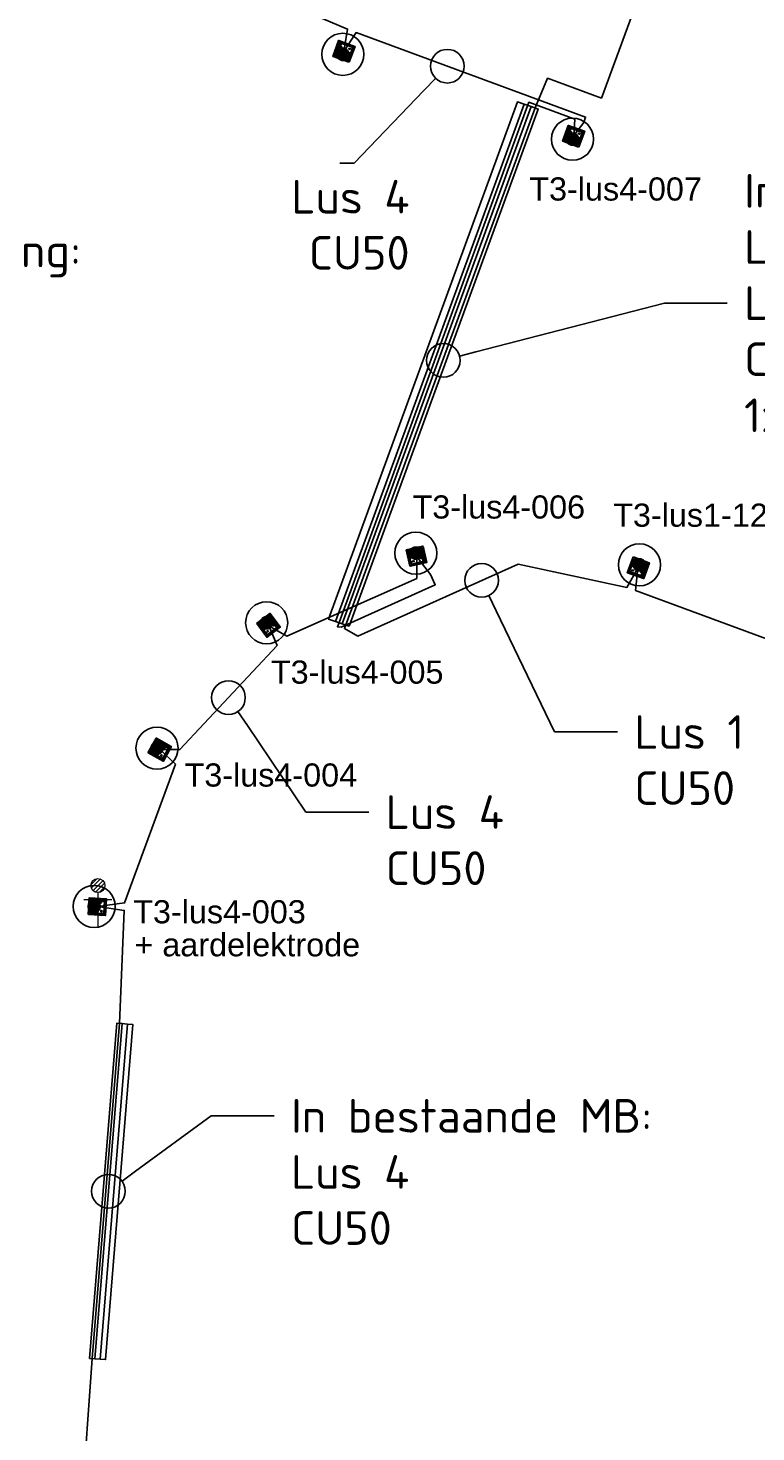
# Model space of a CAD drawing. Header units: metres. Extents: x 176029 to 179341, y 406836 to 408537.
# Tile 6 of 27: x 176158 to 176184, y 407841 to 407891. Entities that reach past the tile are written whole.
import ezdxf
from ezdxf import colors
from ezdxf.entities.mleader import LeaderData, LeaderLine
from ezdxf.math import Vec2, Vec3

# ---------------------------------------------------------------- set-up
doc = ezdxf.new("R2010")
doc.units = ezdxf.units.M
for name, color, linetype in [('aardelectrode', 210, 'Continuous'), ('N-ET-VVV-LUS 1', 10, 'Continuous'), ('N-ET-VVV-LUS 4', 10, 'Continuous'), ('N-ET-VVV-MANTELBUIS', 3, 'Continuous'), ('opbouw rolbaanlicht', 1, 'Continuous'), ('tekst_labels', 7, 'Continuous')]:
    doc.layers.add(name, color=color, linetype=linetype)
doc.layers.add('Codering armaturen', color=7, linetype='Continuous', lineweight=0)
doc.layers.add('N-ET-Montage-Trafoput nieuw', color=1, linetype='Continuous', lineweight=30)
doc.styles.add('DVD_Standaard_35', font='arial.ttf', dxfattribs={"height": 3.5})
doc.styles.add('NLCS-ISO', font='isocpeur.ttf')
doc.styles.add('Style-ENGINEERING', font='ENGINEERING.shx')

# ---------------------------------------------------------------- blocks, each defined once
blk = doc.blocks.new('A$C68DF78CD')
for p, q in [((-99, -682), (-115, -670)), ((-101, -668), (-113, -684))]:
    blk.add_line(p, q)
at = {"linetype": 'ByBlock', "lineweight": -2}
for points in [[(147, -836), (-344, -491), (0, 0), (491, -344)], [(135, -766), (-275, -479), (12, -70), (422, -357)], [(134, -759), (-268, -478), (13, -77), (415, -358)], [(-49, -260), (-90, -232), (-3, -109), (38, -137)], [(22, -256), (-19, -227), (-7, -211), (34, -240)], [(308, -405), (267, -377), (279, -360), (320, -389)], [(-38, -698), (-151, -618), (-131, -589), (-17, -668)]]:
    blk.add_lwpolyline(points, close=True, dxfattribs=at)
blk.add_lwpolyline([(-114, -258), (287, -540)], dxfattribs=at)
at = {"linetype": 'ByBlock', "lineweight": -2, "flags": 128}
blk.add_lwpolyline([(-8, -128), (3, -143), (7, -137), (20, -155)], dxfattribs=at)
at = {"linetype": 'ByBlock', "lineweight": -2}
for centre, radius in [((-65, -240), 4.79), ((10, -509), 25), ((14, -128), 4.79), ((-133, -608), 5.65), ((-35, -677), 5.65)]:
    blk.add_circle(centre, radius, dxfattribs=at)
at = {"linetype": 'ByBlock', "lineweight": -2, "extrusion": (0, 0, -1)}
blk.add_solid([(-20, -155), (-11, -149), (-18, -144)], dxfattribs=at)
at = {"linetype": 'ByBlock', "lineweight": -2, "style": 'Style-ENGINEERING'}
for s, height, p in [('PAS OP H.S.', 10.13, (-66, -226)), ('LEVENS-', 10.1, (-53, -234)), ('GEVAARLIJK', 10.1, (-41, -243))]:
    blk.add_text(s, height=height, rotation=54.9875, dxfattribs=at).set_placement(p)
blk = doc.blocks.new('opbouw rolbaanlicht')
at = {"layer": 'opbouw rolbaanlicht', "color": 0}
blk.add_circle((0, 0), 0.75, dxfattribs=at)
for points in [[(-0.25, 0), (0.056, 0.244), (0.25, 0)], [(-0.25, 0), (-0.156, 0.195), (0.056, 0.244)], [(-0.25, 0), (-0.225, 0.108), (-0.156, 0.195)], [(-0.25, 0), (0.25, 0), (-0.056, -0.244)], [(-0.056, -0.244), (-0.156, -0.195), (-0.25, 0)], [(-0.156, -0.195), (-0.225, -0.108), (-0.25, 0)], [(-0.156, 0.195), (-0.056, 0.244), (0.056, 0.244)], [(0.25, 0), (0.156, -0.195), (-0.056, -0.244)], [(0.056, 0.244), (0.156, 0.195), (0.25, 0)], [(0.156, 0.195), (0.225, 0.108), (0.25, 0)], [(0.25, 0), (0.225, -0.108), (0.156, -0.195)], [(0.156, -0.195), (0.056, -0.244), (-0.056, -0.244)]]:
    blk.add_solid(points, dxfattribs=at)
blk = doc.blocks.new('_DotBlank')
at = {"color": 0, "linetype": 'ByBlock', "lineweight": -2}
blk.add_line((-0.5, 0), (-1, 0), dxfattribs=at)
blk.add_circle((0, 0), 0.5, dxfattribs=at)
blk = doc.blocks.new('aardelectrode')
at = {"layer": 'aardelectrode', "linetype": 'Continuous', "lineweight": 0}
for p, q in [((-0.246, 0.79), (-0.04, 0.996)), ((-0.236, 0.66), (0.09, 0.986)), ((-0.174, 0.575), (0.176, 0.925)), ((-0.089, 0.514), (0.234, 0.839)), ((0.039, 0.505), (0.245, 0.711)), ((-0.5, 0.251), (0.5, 0.249)), ((-0.25, 0), (0.25, 0)), ((0, 0.5), (0, -0.751)), ((-0.125, -0.249), (0.126, -0.25))]:
    blk.add_line(p, q, dxfattribs=at)
blk.add_circle((0, 0.75), 0.25, dxfattribs=at)

msp = doc.modelspace()

# ---------------------------------------------------------------- linework, layer by layer
at = {"layer": 'N-ET-VVV-LUS 1'}
msp.add_lwpolyline([(176260.37, 407841.215), (176220.291, 407855.991), (176220.376, 407856.786), (176219.986, 407856.104), (176180.002, 407870.863), (176180.087, 407871.658), (176179.697, 407870.975), (176175.819, 407871.796), (176170.111, 407869.238), (176169.635, 407869.51), (176176.436, 407888.062), (176176.873, 407889.123), (176178.789, 407888.416), (176196.21, 407935.767), (176195.992, 407935.847), (176196.076, 407936.642), (176195.686, 407935.96), (176194.045, 407936.602, 0.114162), (176172.519, 407940.931), (176170.969, 407956.423, -0.092562), (176199.232, 407950.86), (176201.224, 407950.143), (176238.396, 407936.424)], format="xyb", dxfattribs=at)
at = {"layer": 'N-ET-VVV-LUS 4'}
msp.add_lwpolyline([(176166.178, 407892.391), (176169.746, 407890.873), (176169.617, 407890.079), (176170.052, 407890.752), (176178.228, 407887.736), (176178.159, 407887.549), (176177.806, 407887.076), (176177.849, 407887.663), (176176.205, 407888.269), (176175.893, 407887.422), (176169.442, 407869.717), (176169.386, 407869.569), (176169.522, 407869.561), (176172.867, 407871.068), (176172.7, 407871.43), (176172.208, 407872.066), (176172.213, 407871.295), (176167.579, 407869.233), (176166.942, 407869.606), (176167.232, 407868.899), (176163.774, 407865.19), (176163.054, 407865.19), (176163.613, 407864.678), (176161.801, 407859.726), (176160.851, 407859.594), (176161.789, 407859.461), (176161.615, 407855.432), (176160.649, 407843.485), (176159.172, 407822.766)], dxfattribs=at)
at = {"layer": 'N-ET-VVV-MANTELBUIS'}
for points in [[(176169.313, 407869.759), (176176.042, 407888.2), (176175.797, 407888.281), (176169.068, 407869.84)], [(176169.558, 407869.679), (176176.287, 407888.119), (176176.042, 407888.2), (176169.313, 407869.759)], [(176169.8, 407869.588), (176176.541, 407888.023), (176176.286, 407888.117), (176169.555, 407869.669)]]:
    msp.add_lwpolyline(points, close=True, dxfattribs=at)
at = {"layer": 'N-ET-VVV-MANTELBUIS', "color": 8}
for points in [[(176160.554, 407843.492), (176161.521, 407855.44), (176161.71, 407855.424), (176160.743, 407843.477)], [(176160.743, 407843.477), (176161.71, 407855.424), (176161.899, 407855.409), (176160.933, 407843.462)], [(176160.933, 407843.462), (176161.899, 407855.409), (176162.089, 407855.394), (176161.122, 407843.447)]]:
    msp.add_lwpolyline(points, close=True, dxfattribs=at)

# ---------------------------------------------------------------- block references
at = {"layer": 'aardelectrode', "rotation": 0.03817173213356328}
msp.add_blockref('aardelectrode', (176160.851, 407859.594), dxfattribs=at)
at = {"layer": 'N-ET-Montage-Trafoput nieuw', "linetype": 'Continuous', "xscale": 0.001000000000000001, "yscale": 0.001000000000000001}
for p, rotation in [((176169.439, 407890.465, 0), 14.76379818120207), ((176177.621, 407887.44, -0.02), 14.76379818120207), ((176172.563, 407871.864, 0), 228.1661210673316), ((176180.285, 407871.287, -0.053), 194.764294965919), ((176167.348, 407869.563, 0), 251.6516064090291), ((176163.462, 407865.306, 0), 275.8251834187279), ((176161.146, 407859.876, 0), 301.5087729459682)]:
    msp.add_blockref('A$C68DF78CD', p, dxfattribs=dict(at, rotation=rotation))
at = {"layer": 'N-ET-VVV-LUS 1'}
for p in [(176169.578, 407889.975), (176177.76, 407886.951, -0.02), (176172.177, 407872.196, 0), (176180.145, 407871.777, -0.053), (176166.862, 407869.714), (176162.957, 407865.244), (176160.717, 407859.602)]:
    msp.add_blockref('opbouw rolbaanlicht', p, dxfattribs=at)

# ---------------------------------------------------------------- texts
at = {"layer": 'Codering armaturen', "color": 7, "style": 'DVD_Standaard_35'}
for s, p in [('T3-lus4-007', (176176.22, 407884.763)), ('T3-lus4-006', (176172.059, 407873.428)), ('T3-lus4-005', (176167.014, 407867.542)), ('T3-lus4-004', (176163.937, 407863.874)), ('T3-lus4-003', (176162.108, 407858.999)), ('+ aardelektrode', (176162.153, 407857.823))]:
    msp.add_text(s, height=0.82503, rotation=359.9929, dxfattribs=at).set_placement(p)
at = {"layer": 'Codering armaturen', "style": 'DVD_Standaard_35'}
msp.add_text('T3-lus1-127', height=0.82503, rotation=359.9929, dxfattribs=at).set_placement((176179.21, 407873.136))

# ---------------------------------------------------------------- leaders
at = {"layer": 'tekst_labels'}
ml = msp.add_multileader_mtext('Standard', dxfattribs=at)
ml.set_content('\\A1;In nieuwe MB Ø32mm in verharding:\\PQWPK 3x4mm{\\H0.7x;\\S2^ ;}', color=256, style='NLCS-ISO')
ml.set_leader_properties()
ml.set_arrow_properties(name='DOTBLANK')
ml.build(insert=Vec2(0, 0))
ml.multileader.update_dxf_attribs({"arrow_head_size": 1.2, "scale": 0.3})
ctx = ml.context
ctx.base_point, ctx.scale, ctx.char_height, ctx.arrow_head_size, ctx.landing_gap_size, ctx.plane_origin = Vec3(176151.388, 407892.985), 0.3, 1.2, 1.2, 0.6, Vec3(176119.56, 407901.645)
notes = []
notes.append((ctx, [(0, (1, 1, 0), (176150.989, 407892.985), (1, 0), 0.398, [(0, [(176147.934, 407895.955)], 0, [])])]))
ctx.mtext.insert, ctx.mtext.width, ctx.mtext.flow_direction = Vec3(176151.988, 407893.585), 9.24, 5
ml = msp.add_multileader_mtext('Standard', dxfattribs=at)
ml.set_content('Lus 4\\PCU50', color=256, style='NLCS-ISO')
ml.set_leader_properties()
ml.set_arrow_properties(name='DOTBLANK')
ml.build(insert=Vec2(0, 0))
ml.multileader.update_dxf_attribs({"text_attachment_direction": 1, "arrow_head_size": 1.2, "scale": 0.3})
ctx = ml.context
ctx.base_point, ctx.scale, ctx.char_height, ctx.arrow_head_size, ctx.landing_gap_size, ctx.plane_origin = Vec3(176169.977, 407881.7), 0.3, 1.2, 1.2, 0.6, Vec3(176194.839, 407875.849)
ctx.text_align_type = 2
notes.append((ctx, [(1, (1, 1, 0), (176169.977, 407886.1), (-1, 0), 0.503, [(0, [(176173.301, 407889.553)], 0, [])])]))
ctx.mtext.insert, ctx.mtext.alignment, ctx.mtext.flow_direction = Vec3(176171.957, 407885.5), 3, 5
ml = msp.add_multileader_mtext('Standard', dxfattribs=at)
ml.set_content('In 2x nieuwe MB Ø90mm onder verharding:^JLus 1 ^JLus 4\\PCU50.^J1x MB Ø90mm reserve', color=256, style='NLCS-ISO')
ml.set_leader_properties()
ml.set_arrow_properties(name='DOTBLANK')
ml.build(insert=Vec2(0, 0))
ml.multileader.update_dxf_attribs({"text_left_attachment_type": 2, "arrow_head_size": 1.2, "scale": 0.3})
ctx = ml.context
ctx.base_point, ctx.scale, ctx.char_height, ctx.arrow_head_size, ctx.landing_gap_size, ctx.plane_origin = Vec3(176183.276, 407881.109), 0.3, 1.2, 1.2, 0.6, Vec3(176194.971, 407865.67)
ctx.left_attachment = 2
notes.append((ctx, [(0, (1, 1, 0), (176181.034, 407881.109), (1, 0), 2.242, [(0, [(176173.158, 407879.065)], 0, [])])]))
ctx.mtext.insert, ctx.mtext.flow_direction = Vec3(176183.876, 407885.71), 5
ml = msp.add_multileader_mtext('Standard', dxfattribs=at)
ml.set_content('Lus 1\\PCU50', color=256, style='NLCS-ISO')
ml.set_leader_properties()
ml.set_arrow_properties(name='DOTBLANK')
ml.build(insert=Vec2(0, 0))
ml.multileader.update_dxf_attribs({"arrow_head_size": 1.2, "scale": 0.3})
ctx = ml.context
ctx.base_point, ctx.scale, ctx.char_height, ctx.arrow_head_size, ctx.landing_gap_size, ctx.plane_origin = Vec3(176179.361, 407865.819), 0.3, 1.2, 1.2, 0.6, Vec3(176196.335, 407857.829)
notes.append((ctx, [(0, (1, 1, 0), (176177.119, 407865.819), (1, 0), 2.242, [(0, [(176174.522, 407871.224)], 0, [])])]))
ctx.mtext.insert, ctx.mtext.flow_direction = Vec3(176179.961, 407866.419), 5
ml = msp.add_multileader_mtext('Standard', dxfattribs=at)
ml.set_content('Lus 4\\PCU50', color=256, style='NLCS-ISO')
ml.set_leader_properties()
ml.set_arrow_properties(name='DOTBLANK')
ml.build(insert=Vec2(0, 0))
ml.multileader.update_dxf_attribs({"arrow_head_size": 1.2, "scale": 0.3})
ctx = ml.context
ctx.base_point, ctx.scale, ctx.char_height, ctx.arrow_head_size, ctx.landing_gap_size, ctx.plane_origin = Vec3(176170.501, 407862.965), 0.3, 1.2, 1.2, 0.6, Vec3(176187.316, 407853.65)
notes.append((ctx, [(0, (1, 1, 0), (176168.259, 407862.965), (1, 0), 2.242, [(0, [(176165.503, 407867.045)], 0, [])])]))
ctx.mtext.insert, ctx.mtext.flow_direction = Vec3(176171.101, 407863.565), 5
ml = msp.add_multileader_mtext('Standard', dxfattribs=at)
ml.set_content('{\\C252;\\c9999763;In bestaande MB}:^JLus 4\\PCU50', color=256, style='NLCS-ISO')
ml.set_leader_properties()
ml.set_arrow_properties(name='DOTBLANK')
ml.build(insert=Vec2(0, 0))
ml.multileader.update_dxf_attribs({"arrow_head_size": 1.2, "scale": 0.3})
ctx = ml.context
ctx.base_point, ctx.scale, ctx.char_height, ctx.arrow_head_size, ctx.landing_gap_size, ctx.plane_origin = Vec3(176167.13, 407852.138), 0.3, 1.2, 1.2, 0.6, Vec3(176183.04, 407836.056)
notes.append((ctx, [(0, (1, 1, 0), (176164.888, 407852.138), (1, 0), 2.242, [(0, [(176161.227, 407849.451)], 0, [])])]))
ctx.mtext.insert, ctx.mtext.flow_direction = Vec3(176167.73, 407852.738), 5
for ctx, leaders in notes:
    for number, flags, end, landing, length, lines in leaders:
        leader = LeaderData()
        leader.index, (leader.has_last_leader_line, leader.has_dogleg_vector, leader.attachment_direction) = number, flags
        leader.last_leader_point, leader.dogleg_vector, leader.dogleg_length = Vec3(end), Vec3(landing), length
        for number, points, colour, breaks in lines:
            line = LeaderLine()
            line.index, line.vertices, line.color, line.breaks = number, Vec3.list(points), colors.encode_raw_color(colour), breaks
            leader.lines.append(line)
        ctx.leaders.append(leader)

doc.saveas('drawing.dxf')
